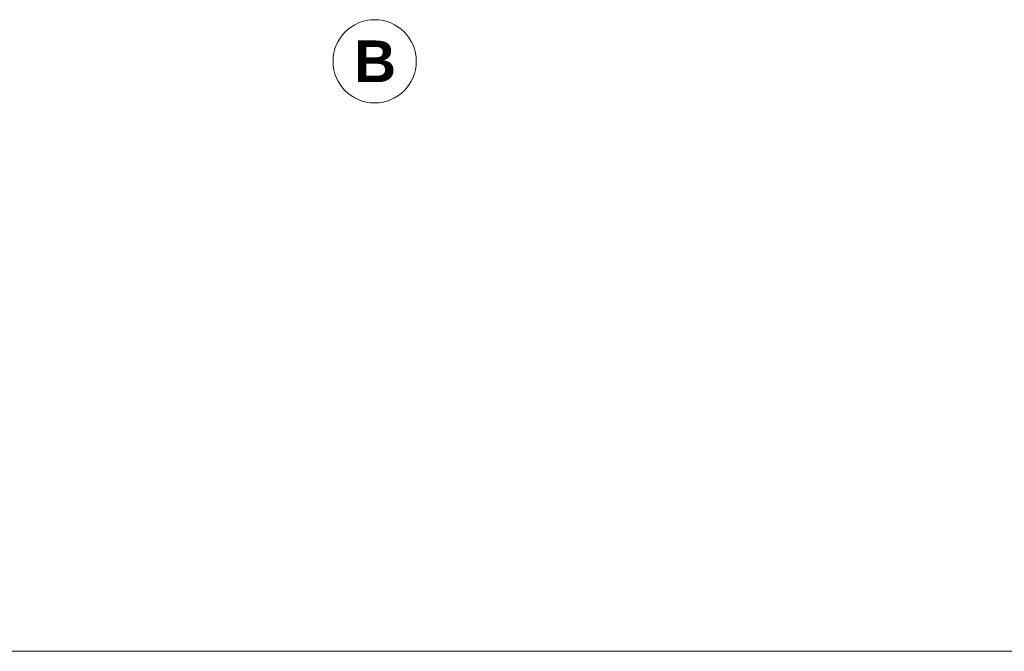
# Model space of a CAD drawing. Extents: x 100 to 2982, y 37 to 2050.
# Tile 17 of 135: x 945 to 1536, y 50 to 429. Entities that reach past the tile are written whole.
import ezdxf
from ezdxf.xclip import XClip

# ---------------------------------------------------------------- set-up
doc = ezdxf.new("R2010")
doc.units = 0
doc.header["$MEASUREMENT"] = 0
doc.header["$XCLIPFRAME"] = 0
for name, color, linetype in [('410-K Osie', 7, 'Continuous'), ('810-G Ogólne', 7, 'Continuous'), ('820-G Rysunki Obrazki', 7, 'Continuous')]:
    doc.layers.add(name, color=color, linetype=linetype)
doc.styles.add('STYL_AUTOMATYCZNY_2', font='txt')

# ---------------------------------------------------------------- blocks, each defined once
blk = doc.blocks.new('Rysunek_1_1', base_point=(-18316.35, -206.53))
at = {"layer": '410-K Osie', "color": 101, "linetype": 'Continuous', "lineweight": 5, "ltscale": 0.2}
blk.add_circle((1157.8, 404.46), 25, dxfattribs=at)
blk.add_circle((1157.8, 404.46), 25, dxfattribs=at)
at = {"layer": '410-K Osie', "color": 101, "linetype": 'Continuous', "lineweight": 5, "insert": (1145.46, 416.96), "char_height": 25, "attachment_point": 1, "style": 'STYL_AUTOMATYCZNY_2'}
blk.add_mtext('\\A1;{\\pql;\\pt0;\\fArial|b1|i0|c238|p38;B}', dxfattribs=at)
blk.add_mtext('\\A1;{\\pql;\\pt0;\\fArial|b1|i0|c238|p38;B}', dxfattribs=at)

msp = doc.modelspace()

# ---------------------------------------------------------------- linework, layer by layer
at = {"layer": '810-G Ogólne', "color": 141, "linetype": 'Continuous', "lineweight": 20, "ltscale": 0.2}
msp.add_lwpolyline([(100, 2050), (2920, 2050), (2920, 50), (100, 50)], close=True, dxfattribs=at)

# ---------------------------------------------------------------- next in the draw order: block references
at = {"layer": '820-G Rysunki Obrazki', "color": 65, "linetype": 'Continuous', "lineweight": 13, "ltscale": 0.2}
ref = msp.add_blockref('Rysunek_1_1', (-18316.35, -206.53), dxfattribs=at)
XClip(ref).set_block_clipping_path([(244.527027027, 76.8014120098), (2570.9054054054, 2022.1162324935)])

doc.saveas('drawing.dxf')
